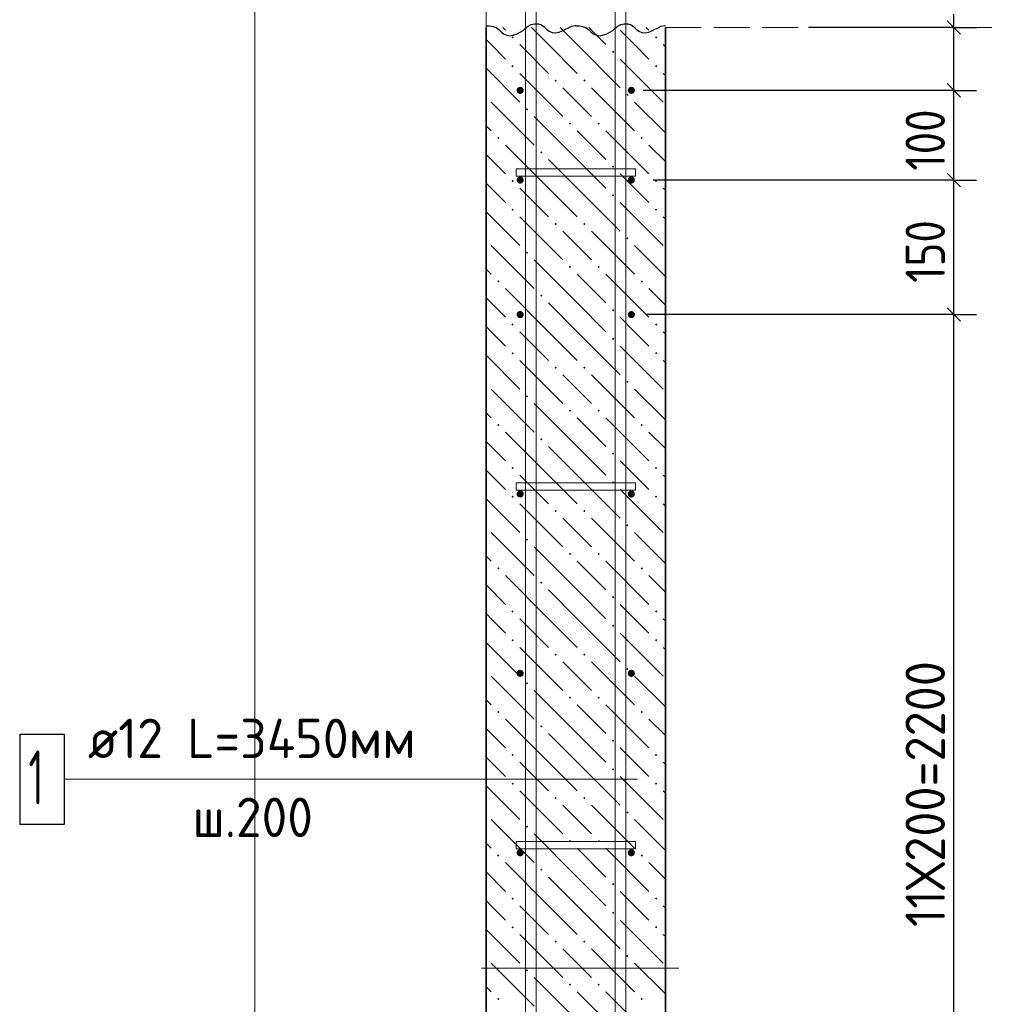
# Model space of a CAD drawing. Header units: millimetres. Extents: x 0 to 50412, y -12 to 35652.
# Tile 11 of 24: x 13691 to 20200, y 23744 to 30330. Entities that reach past the tile are written whole.
import ezdxf

# ---------------------------------------------------------------- set-up
doc = ezdxf.new("R2010")
doc.units = ezdxf.units.MM
doc.linetypes.add('______2', pattern=[324, 240, -84])
for name, color, linetype, lineweight in [('Standard', 7, 'Continuous', 25), ('ЖБ Перекрытие верхний уровень', 7, 'Continuous', 35), ('ЖБ Стена верхний уровень', 7, 'Continuous', 35), ('Позиционная метка линия выноска', 7, 'Continuous', 13), ('Примечания', 7, 'Continuous', 13)]:
    doc.layers.add(name, color=color, linetype=linetype, lineweight=lineweight)
doc.layers.add('Размерная выноска', color=7, linetype='Continuous')
for name, color, linetype, true_color in [('Стена фоновая арматура У1', 7, '______2', 0xa0a0a0), ('Стена фоновая арматура Х1', 7, '______2', 0xa0a0a0), ('Стена фоновая затяжка С-обр.', 7, '______2', 0xa0a0a0)]:
    doc.layers.add(name, color=color, linetype=linetype, true_color=true_color)
doc.styles.add('ISOCPEUR', font='txt')

msp = doc.modelspace()

# ---------------------------------------------------------------- hatches: boundary and pattern name
at = {"layer": 'ЖБ Стена верхний уровень', "linetype": 'Continuous', "lineweight": 18, "transparency": 33554687}
for points in [[(16982.2, 30211.2), (16990, 30219), (16997.8, 30211.2), (16990, 30203.4)], [(17942.2, 30211.2), (17950, 30219), (17957.8, 30211.2), (17950, 30203.4)], [(17654.2, 30115.2), (17662, 30123), (17669.8, 30115.2), (17662, 30107.4)], [(16982.2, 30019.2), (16990, 30027), (16997.8, 30019.2), (16990, 30011.4)], [(17942.2, 30019.2), (17950, 30027), (17957.8, 30019.2), (17950, 30011.4)], [(17270.2, 29923.2), (17278, 29931), (17285.8, 29923.2), (17278, 29915.4)], [(17462.2, 29923.2), (17470, 29931), (17477.8, 29923.2), (17470, 29915.4)], [(17750.2, 29827.2), (17758, 29835), (17765.8, 29827.2), (17758, 29819.4)], [(17078.2, 29731.2), (17086, 29739), (17093.8, 29731.2), (17086, 29723.4)], [(17366.2, 29635.2), (17374, 29643), (17381.8, 29635.2), (17374, 29627.4)], [(17558.2, 29635.2), (17566, 29643), (17573.8, 29635.2), (17566, 29627.4)], [(16886.2, 29539.2), (16894, 29547), (16901.8, 29539.2), (16894, 29531.4)], [(17846.2, 29539.2), (17854, 29547), (17861.8, 29539.2), (17854, 29531.4)], [(17174.2, 29443.2), (17182, 29451), (17189.8, 29443.2), (17182, 29435.4)], [(17654.2, 29347.2), (17662, 29355), (17669.8, 29347.2), (17662, 29339.4)], [(16982.2, 29251.2), (16990, 29259), (16997.8, 29251.2), (16990, 29243.4)], [(17942.2, 29251.2), (17950, 29259), (17957.8, 29251.2), (17950, 29243.4)], [(17654.2, 29155.2), (17662, 29163), (17669.8, 29155.2), (17662, 29147.4)], [(16982.2, 29059.2), (16990, 29067), (16997.8, 29059.2), (16990, 29051.4)], [(17942.2, 29059.2), (17950, 29067), (17957.8, 29059.2), (17950, 29051.4)], [(17270.2, 28963.2), (17278, 28971), (17285.8, 28963.2), (17278, 28955.4)], [(17462.2, 28963.2), (17470, 28971), (17477.8, 28963.2), (17470, 28955.4)], [(17750.2, 28867.2), (17758, 28875), (17765.8, 28867.2), (17758, 28859.4)], [(17078.2, 28771.2), (17086, 28779), (17093.8, 28771.2), (17086, 28763.4)], [(17366.2, 28675.2), (17374, 28683), (17381.8, 28675.2), (17374, 28667.4)], [(17558.2, 28675.2), (17566, 28683), (17573.8, 28675.2), (17566, 28667.4)], [(16886.2, 28579.2), (16894, 28587), (16901.8, 28579.2), (16894, 28571.4)], [(17846.2, 28579.2), (17854, 28587), (17861.8, 28579.2), (17854, 28571.4)], [(17174.2, 28483.2), (17182, 28491), (17189.8, 28483.2), (17182, 28475.4)], [(17654.2, 28387.2), (17662, 28395), (17669.8, 28387.2), (17662, 28379.4)], [(16982.2, 28291.2), (16990, 28299), (16997.8, 28291.2), (16990, 28283.4)], [(17942.2, 28291.2), (17950, 28299), (17957.8, 28291.2), (17950, 28283.4)], [(17654.2, 28195.2), (17662, 28203), (17669.8, 28195.2), (17662, 28187.4)], [(16982.2, 28099.2), (16990, 28107), (16997.8, 28099.2), (16990, 28091.4)], [(17942.2, 28099.2), (17950, 28107), (17957.8, 28099.2), (17950, 28091.4)], [(17270.2, 28003.2), (17278, 28011), (17285.8, 28003.2), (17278, 27995.4)], [(17462.2, 28003.2), (17470, 28011), (17477.8, 28003.2), (17470, 27995.4)], [(17750.2, 27907.2), (17758, 27915), (17765.8, 27907.2), (17758, 27899.4)], [(17078.2, 27811.2), (17086, 27819), (17093.8, 27811.2), (17086, 27803.4)], [(17366.2, 27715.2), (17374, 27723), (17381.8, 27715.2), (17374, 27707.4)], [(17558.2, 27715.2), (17566, 27723), (17573.8, 27715.2), (17566, 27707.4)], [(16886.2, 27619.2), (16894, 27627), (16901.8, 27619.2), (16894, 27611.4)], [(17846.2, 27619.2), (17854, 27627), (17861.8, 27619.2), (17854, 27611.4)], [(17174.2, 27523.2), (17182, 27531), (17189.8, 27523.2), (17182, 27515.4)], [(17654.2, 27427.2), (17662, 27435), (17669.8, 27427.2), (17662, 27419.4)], [(16982.2, 27331.2), (16990, 27339), (16997.8, 27331.2), (16990, 27323.4)], [(17942.2, 27331.2), (17950, 27339), (17957.8, 27331.2), (17950, 27323.4)], [(17654.2, 27235.2), (17662, 27243), (17669.8, 27235.2), (17662, 27227.4)], [(16982.2, 27139.2), (16990, 27147), (16997.8, 27139.2), (16990, 27131.4)], [(17942.2, 27139.2), (17950, 27147), (17957.8, 27139.2), (17950, 27131.4)], [(17270.2, 27043.2), (17278, 27051), (17285.8, 27043.2), (17278, 27035.4)], [(17462.2, 27043.2), (17470, 27051), (17477.8, 27043.2), (17470, 27035.4)], [(17750.2, 26947.2), (17758, 26955), (17765.8, 26947.2), (17758, 26939.4)], [(17078.2, 26851.2), (17086, 26859), (17093.8, 26851.2), (17086, 26843.4)], [(17366.2, 26755.2), (17374, 26763), (17381.8, 26755.2), (17374, 26747.4)], [(17558.2, 26755.2), (17566, 26763), (17573.8, 26755.2), (17566, 26747.4)], [(16886.2, 26659.2), (16894, 26667), (16901.8, 26659.2), (16894, 26651.4)], [(17846.2, 26659.2), (17854, 26667), (17861.8, 26659.2), (17854, 26651.4)], [(17174.2, 26563.2), (17182, 26571), (17189.8, 26563.2), (17182, 26555.4)], [(17654.2, 26467.2), (17662, 26475), (17669.8, 26467.2), (17662, 26459.4)], [(16982.2, 26371.2), (16990, 26379), (16997.8, 26371.2), (16990, 26363.4)], [(17942.2, 26371.2), (17950, 26379), (17957.8, 26371.2), (17950, 26363.4)], [(17654.2, 26275.2), (17662, 26283), (17669.8, 26275.2), (17662, 26267.4)], [(16982.2, 26179.2), (16990, 26187), (16997.8, 26179.2), (16990, 26171.4)], [(17942.2, 26179.2), (17950, 26187), (17957.8, 26179.2), (17950, 26171.4)], [(17270.2, 26083.2), (17278, 26091), (17285.8, 26083.2), (17278, 26075.4)], [(17462.2, 26083.2), (17470, 26091), (17477.8, 26083.2), (17470, 26075.4)], [(17750.2, 25987.2), (17758, 25995), (17765.8, 25987.2), (17758, 25979.4)], [(17078.2, 25891.2), (17086, 25899), (17093.8, 25891.2), (17086, 25883.4)], [(17366.2, 25795.2), (17374, 25803), (17381.8, 25795.2), (17374, 25787.4)], [(17558.2, 25795.2), (17566, 25803), (17573.8, 25795.2), (17566, 25787.4)], [(16886.2, 25699.2), (16894, 25707), (16901.8, 25699.2), (16894, 25691.4)], [(17846.2, 25699.2), (17854, 25707), (17861.8, 25699.2), (17854, 25691.4)], [(17174.2, 25603.2), (17182, 25611), (17189.8, 25603.2), (17182, 25595.4)], [(17654.2, 25507.2), (17662, 25515), (17669.8, 25507.2), (17662, 25499.4)], [(16982.2, 25411.2), (16990, 25419), (16997.8, 25411.2), (16990, 25403.4)], [(17942.2, 25411.2), (17950, 25419), (17957.8, 25411.2), (17950, 25403.4)], [(17654.2, 25315.2), (17662, 25323), (17669.8, 25315.2), (17662, 25307.4)], [(16982.2, 25219.2), (16990, 25227), (16997.8, 25219.2), (16990, 25211.4)], [(17942.2, 25219.2), (17950, 25227), (17957.8, 25219.2), (17950, 25211.4)], [(17270.2, 25123.2), (17278, 25131), (17285.8, 25123.2), (17278, 25115.4)], [(17462.2, 25123.2), (17470, 25131), (17477.8, 25123.2), (17470, 25115.4)], [(17750.2, 25027.2), (17758, 25035), (17765.8, 25027.2), (17758, 25019.4)], [(17078.2, 24931.2), (17086, 24939), (17093.8, 24931.2), (17086, 24923.4)], [(17366.2, 24835.2), (17374, 24843), (17381.8, 24835.2), (17374, 24827.4)], [(17558.2, 24835.2), (17566, 24843), (17573.8, 24835.2), (17566, 24827.4)], [(16886.2, 24739.2), (16894, 24747), (16901.8, 24739.2), (16894, 24731.4)], [(17846.2, 24739.2), (17854, 24747), (17861.8, 24739.2), (17854, 24731.4)], [(17174.2, 24643.2), (17182, 24651), (17189.8, 24643.2), (17182, 24635.4)], [(17654.2, 24547.2), (17662, 24555), (17669.8, 24547.2), (17662, 24539.4)], [(16982.2, 24451.2), (16990, 24459), (16997.8, 24451.2), (16990, 24443.4)], [(17942.2, 24451.2), (17950, 24459), (17957.8, 24451.2), (17950, 24443.4)], [(17654.2, 24355.2), (17662, 24363), (17669.8, 24355.2), (17662, 24347.4)], [(16982.2, 24259.2), (16990, 24267), (16997.8, 24259.2), (16990, 24251.4)], [(17942.2, 24259.2), (17950, 24267), (17957.8, 24259.2), (17950, 24251.4)], [(17270.2, 24163.2), (17278, 24171), (17285.8, 24163.2), (17278, 24155.4)], [(17462.2, 24163.2), (17470, 24171), (17477.8, 24163.2), (17470, 24155.4)], [(17750.2, 24067.2), (17758, 24075), (17765.8, 24067.2), (17758, 24059.4)], [(17078.2, 23971.2), (17086, 23979), (17093.8, 23971.2), (17086, 23963.4)], [(17366.2, 23875.2), (17374, 23883), (17381.8, 23875.2), (17374, 23867.4)], [(17558.2, 23875.2), (17566, 23883), (17573.8, 23875.2), (17566, 23867.4)], [(16886.2, 23779.2), (16894, 23787), (16901.8, 23779.2), (16894, 23771.4)], [(17846.2, 23779.2), (17854, 23787), (17861.8, 23779.2), (17854, 23771.4)]]:
    msp.add_hatch(color=7, dxfattribs=at).paths.add_polyline_path(points, flags=16)
at = {"layer": 'Стена фоновая арматура У1', "linetype": 'Continuous', "lineweight": 13, "transparency": 33554687}
for points in [[(17064.2, 29857.5), (17062.4, 29866.7), (17057.2, 29874.5), (17049.4, 29879.7), (17040.2, 29881.5), (17031, 29879.7), (17023.2, 29874.5), (17018, 29866.7), (17016.2, 29857.5), (17018, 29848.3), (17023.2, 29840.5), (17031, 29835.3), (17040.2, 29833.5), (17049.4, 29835.3), (17057.2, 29840.5), (17062.4, 29848.3)], [(17808.2, 29857.5), (17806.4, 29866.7), (17801.2, 29874.5), (17793.4, 29879.7), (17784.2, 29881.5), (17775, 29879.7), (17767.2, 29874.5), (17762, 29866.7), (17760.2, 29857.5), (17762, 29848.3), (17767.2, 29840.5), (17775, 29835.3), (17784.2, 29833.5), (17793.4, 29835.3), (17801.2, 29840.5), (17806.4, 29848.3)], [(17064.2, 29257.5), (17062.4, 29266.7), (17057.2, 29274.5), (17049.4, 29279.7), (17040.2, 29281.5), (17031, 29279.7), (17023.2, 29274.5), (17018, 29266.7), (17016.2, 29257.5), (17018, 29248.3), (17023.2, 29240.5), (17031, 29235.3), (17040.2, 29233.5), (17049.4, 29235.3), (17057.2, 29240.5), (17062.4, 29248.3)], [(17808.2, 29257.5), (17806.4, 29266.7), (17801.2, 29274.5), (17793.4, 29279.7), (17784.2, 29281.5), (17775, 29279.7), (17767.2, 29274.5), (17762, 29266.7), (17760.2, 29257.5), (17762, 29248.3), (17767.2, 29240.5), (17775, 29235.3), (17784.2, 29233.5), (17793.4, 29235.3), (17801.2, 29240.5), (17806.4, 29248.3)], [(17064.2, 28357.5), (17062.4, 28366.7), (17057.2, 28374.5), (17049.4, 28379.7), (17040.2, 28381.5), (17031, 28379.7), (17023.2, 28374.5), (17018, 28366.7), (17016.2, 28357.5), (17018, 28348.3), (17023.2, 28340.5), (17031, 28335.3), (17040.2, 28333.5), (17049.4, 28335.3), (17057.2, 28340.5), (17062.4, 28348.3)], [(17808.2, 28357.5), (17806.4, 28366.7), (17801.2, 28374.5), (17793.4, 28379.7), (17784.2, 28381.5), (17775, 28379.7), (17767.2, 28374.5), (17762, 28366.7), (17760.2, 28357.5), (17762, 28348.3), (17767.2, 28340.5), (17775, 28335.3), (17784.2, 28333.5), (17793.4, 28335.3), (17801.2, 28340.5), (17806.4, 28348.3)], [(17064.2, 27157.5), (17062.4, 27166.7), (17057.2, 27174.5), (17049.4, 27179.7), (17040.2, 27181.5), (17031, 27179.7), (17023.2, 27174.5), (17018, 27166.7), (17016.2, 27157.5), (17018, 27148.3), (17023.2, 27140.5), (17031, 27135.3), (17040.2, 27133.5), (17049.4, 27135.3), (17057.2, 27140.5), (17062.4, 27148.3)], [(17808.2, 27157.5), (17806.4, 27166.7), (17801.2, 27174.5), (17793.4, 27179.7), (17784.2, 27181.5), (17775, 27179.7), (17767.2, 27174.5), (17762, 27166.7), (17760.2, 27157.5), (17762, 27148.3), (17767.2, 27140.5), (17775, 27135.3), (17784.2, 27133.5), (17793.4, 27135.3), (17801.2, 27140.5), (17806.4, 27148.3)], [(17064.2, 25957.5), (17062.4, 25966.7), (17057.2, 25974.5), (17049.4, 25979.7), (17040.2, 25981.5), (17031, 25979.7), (17023.2, 25974.5), (17018, 25966.7), (17016.2, 25957.5), (17018, 25948.3), (17023.2, 25940.5), (17031, 25935.3), (17040.2, 25933.5), (17049.4, 25935.3), (17057.2, 25940.5), (17062.4, 25948.3)], [(17808.2, 25957.5), (17806.4, 25966.7), (17801.2, 25974.5), (17793.4, 25979.7), (17784.2, 25981.5), (17775, 25979.7), (17767.2, 25974.5), (17762, 25966.7), (17760.2, 25957.5), (17762, 25948.3), (17767.2, 25940.5), (17775, 25935.3), (17784.2, 25933.5), (17793.4, 25935.3), (17801.2, 25940.5), (17806.4, 25948.3)], [(17064.2, 24757.5), (17062.4, 24766.7), (17057.2, 24774.5), (17049.4, 24779.7), (17040.2, 24781.5), (17031, 24779.7), (17023.2, 24774.5), (17018, 24766.7), (17016.2, 24757.5), (17018, 24748.3), (17023.2, 24740.5), (17031, 24735.3), (17040.2, 24733.5), (17049.4, 24735.3), (17057.2, 24740.5), (17062.4, 24748.3)], [(17808.2, 24757.5), (17806.4, 24766.7), (17801.2, 24774.5), (17793.4, 24779.7), (17784.2, 24781.5), (17775, 24779.7), (17767.2, 24774.5), (17762, 24766.7), (17760.2, 24757.5), (17762, 24748.3), (17767.2, 24740.5), (17775, 24735.3), (17784.2, 24733.5), (17793.4, 24735.3), (17801.2, 24740.5), (17806.4, 24748.3)]]:
    msp.add_hatch(color=7, dxfattribs=at).paths.add_polyline_path(points)

# ---------------------------------------------------------------- linework, layer by layer
at = {"layer": 'Standard', "color": 254, "linetype": 'Continuous', "lineweight": 13, "true_color": 0xc4c4ff, "transparency": 33554687}
msp.add_line((15264.2, 35176.2), (15264.2, 23597.4), dxfattribs=at)
at = {"layer": 'Standard', "color": 7, "linetype": 'Continuous', "lineweight": -3, "transparency": 33554687}
for p, q in [((19943, 30277.5), (19943, 30367.5)), ((19943, 30277.5), (19793, 30277.5)), ((19943, 30277.5), (20093, 30277.5)), ((19943, 29857.5), (19943, 30277.5)), ((19943, 29857.5), (19793, 29857.5)), ((19943, 29857.5), (20093, 29857.5)), ((19943, 29257.5), (19943, 29857.5)), ((19943, 29257.5), (19793, 29257.5)), ((19943, 29257.5), (20093, 29257.5)), ((19943, 28357.5), (19943, 29257.5)), ((19943, 28357.5), (19793, 28357.5)), ((19943, 28357.5), (20093, 28357.5))]:
    msp.add_line(p, q, dxfattribs=at)
at = {"layer": 'Standard', "color": 7, "linetype": 'Continuous', "lineweight": 25, "transparency": 33554687}
for p, q in [((19988, 30232.5), (19898, 30322.5)), ((19988, 29812.5), (19898, 29902.5)), ((19988, 29212.5), (19898, 29302.5)), ((19988, 28312.5), (19898, 28402.5))]:
    msp.add_line(p, q, dxfattribs=at)
at = {"layer": 'Standard', "color": 7, "linetype": 'Continuous', "lineweight": -3, "transparency": 33554687}
for points in [[(19943, 30277.5), (19922.6, 30277.5), (19922.6, 30277.5), (18969.2, 30277.5)], [(19943, 29857.5), (19922.6, 29857.5), (19922.6, 29857.5), (17863.8, 29857.5)], [(19943, 29257.5), (19922.6, 29257.5), (19922.6, 29257.5), (19922.6, 29257.5), (19922.6, 29257.5), (17930.1, 29257.5)], [(19943, 28357.5), (19922.6, 28357.5), (19922.6, 28357.5), (19922.6, 28357.5), (19922.6, 28357.5), (19922.6, 28357.5), (19922.6, 28357.5), (17879.2, 28357.5)], [(19943, 23597.4), (19943, 23722.9), (19943, 23722.9), (19943, 28357.5)]]:
    msp.add_lwpolyline(points, dxfattribs=at)
at = {"layer": 'ЖБ Перекрытие верхний уровень', "color": 7, "linetype": '______2', "lineweight": 18, "transparency": 33554687}
for p, q in [((16812.2, 31477.5), (16812.2, 30277.5)), ((18012.2, 30277.5), (21468.2, 30277.5))]:
    msp.add_line(p, q, dxfattribs=at)
at = {"layer": 'ЖБ Стена верхний уровень', "color": 7, "linetype": 'Continuous', "lineweight": 35, "transparency": 33554687}
for p, q in [((16812.2, 30277.5), (16812.2, 23597.4)), ((18012.2, 23597.4), (18012.2, 30277.5))]:
    msp.add_line(p, q, dxfattribs=at)
at = {"layer": 'ЖБ Стена верхний уровень', "color": 9, "linetype": 'Continuous', "lineweight": 18, "true_color": 0xc7c7c7, "transparency": 33554687}
for p, q in [((16923.7, 30277.5), (16942, 30259.2)), ((17230, 30163.2), (17115.7, 30277.5)), ((17307.7, 30277.5), (17422, 30163.2)), ((17499.7, 30277.5), (17614, 30163.2)), ((17806, 30163.2), (17710, 30259.2)), ((17883.7, 30277.5), (17902, 30259.2)), ((16846, 30163.2), (16812.2, 30197)), ((16942, 30067.2), (16846, 30163.2)), ((17038, 30163.2), (17230, 29971.2)), ((17230, 30163.2), (17422, 29971.2)), ((17422, 30163.2), (17710, 29875.2)), ((17902, 30067.2), (17806, 30163.2)), ((17998, 30163.2), (18012.2, 30149)), ((17710, 30067.2), (17998, 29779.2)), ((16812.2, 30005), (17038, 29779.2)), ((17038, 29971.2), (17326, 29683.2)), ((17998, 29971.2), (18012.2, 29957)), ((17422, 29779.2), (17326, 29875.2)), ((17518, 29875.2), (17806, 29587.2)), ((16846, 29779.2), (17134, 29491.2)), ((17518, 29683.2), (17422, 29779.2)), ((17806, 29779.2), (18012.2, 29573)), ((17422, 29395.2), (17134, 29683.2)), ((16812.2, 29621), (16846, 29587.2)), ((17422, 29587.2), (17614, 29395.2)), ((17614, 29587.2), (17902, 29299.2)), ((17230, 29203.2), (16942, 29491.2)), ((18012.2, 29381), (17902, 29491.2)), ((16812.2, 29429), (16942, 29299.2)), ((17230, 29395.2), (17422, 29203.2)), ((17422, 29395.2), (17614, 29203.2)), ((17806, 29203.2), (17710, 29299.2)), ((16846, 29203.2), (16812.2, 29237)), ((16942, 29107.2), (16846, 29203.2)), ((17038, 29203.2), (17230, 29011.2)), ((17230, 29203.2), (17422, 29011.2)), ((17422, 29203.2), (17710, 28915.2)), ((17902, 29107.2), (17806, 29203.2)), ((17998, 29203.2), (18012.2, 29189)), ((17710, 29107.2), (17998, 28819.2)), ((16812.2, 29045), (17038, 28819.2)), ((17038, 29011.2), (17326, 28723.2)), ((17998, 29011.2), (18012.2, 28997)), ((17422, 28819.2), (17326, 28915.2)), ((17518, 28915.2), (17806, 28627.2)), ((16846, 28819.2), (17134, 28531.2)), ((17518, 28723.2), (17422, 28819.2)), ((17806, 28819.2), (18012.2, 28613)), ((17422, 28435.2), (17134, 28723.2)), ((16812.2, 28661), (16846, 28627.2)), ((17422, 28627.2), (17614, 28435.2)), ((17614, 28627.2), (17902, 28339.2)), ((17230, 28243.2), (16942, 28531.2)), ((18012.2, 28421), (17902, 28531.2)), ((16812.2, 28469), (16942, 28339.2)), ((17230, 28435.2), (17422, 28243.2)), ((17422, 28435.2), (17614, 28243.2)), ((17806, 28243.2), (17710, 28339.2)), ((16846, 28243.2), (16812.2, 28277)), ((16942, 28147.2), (16846, 28243.2)), ((17038, 28243.2), (17230, 28051.2)), ((17230, 28243.2), (17422, 28051.2)), ((17422, 28243.2), (17710, 27955.2)), ((17902, 28147.2), (17806, 28243.2)), ((17998, 28243.2), (18012.2, 28229)), ((17710, 28147.2), (17998, 27859.2)), ((16812.2, 28085), (17038, 27859.2)), ((17038, 28051.2), (17326, 27763.2)), ((17998, 28051.2), (18012.2, 28037)), ((17422, 27859.2), (17326, 27955.2)), ((17518, 27955.2), (17806, 27667.2)), ((16846, 27859.2), (17134, 27571.2)), ((17518, 27763.2), (17422, 27859.2)), ((17806, 27859.2), (18012.2, 27653)), ((17422, 27475.2), (17134, 27763.2)), ((16812.2, 27701), (16846, 27667.2)), ((17422, 27667.2), (17614, 27475.2)), ((17614, 27667.2), (17902, 27379.2)), ((17230, 27283.2), (16942, 27571.2)), ((18012.2, 27461), (17902, 27571.2)), ((16812.2, 27509), (16942, 27379.2)), ((17230, 27475.2), (17422, 27283.2)), ((17422, 27475.2), (17614, 27283.2)), ((17806, 27283.2), (17710, 27379.2)), ((16846, 27283.2), (16812.2, 27317)), ((16942, 27187.2), (16846, 27283.2)), ((17038, 27283.2), (17230, 27091.2)), ((17230, 27283.2), (17422, 27091.2)), ((17422, 27283.2), (17710, 26995.2)), ((17902, 27187.2), (17806, 27283.2)), ((17998, 27283.2), (18012.2, 27269)), ((17710, 27187.2), (17998, 26899.2)), ((16812.2, 27125), (17038, 26899.2)), ((17038, 27091.2), (17326, 26803.2)), ((17998, 27091.2), (18012.2, 27077)), ((17422, 26899.2), (17326, 26995.2)), ((17518, 26995.2), (17806, 26707.2)), ((16846, 26899.2), (17134, 26611.2)), ((17518, 26803.2), (17422, 26899.2)), ((17806, 26899.2), (18012.2, 26693)), ((17422, 26515.2), (17134, 26803.2)), ((16812.2, 26741), (16846, 26707.2)), ((17422, 26707.2), (17614, 26515.2)), ((17614, 26707.2), (17902, 26419.2)), ((17230, 26323.2), (16942, 26611.2)), ((18012.2, 26501), (17902, 26611.2)), ((16812.2, 26549), (16942, 26419.2)), ((17230, 26515.2), (17422, 26323.2)), ((17422, 26515.2), (17614, 26323.2)), ((17806, 26323.2), (17710, 26419.2)), ((16846, 26323.2), (16812.2, 26357)), ((16942, 26227.2), (16846, 26323.2)), ((17038, 26323.2), (17230, 26131.2)), ((17230, 26323.2), (17422, 26131.2)), ((17422, 26323.2), (17710, 26035.2)), ((17902, 26227.2), (17806, 26323.2)), ((17998, 26323.2), (18012.2, 26309)), ((17710, 26227.2), (17998, 25939.2)), ((16812.2, 26165), (17038, 25939.2)), ((17038, 26131.2), (17326, 25843.2)), ((17998, 26131.2), (18012.2, 26117)), ((17422, 25939.2), (17326, 26035.2)), ((17518, 26035.2), (17806, 25747.2)), ((16846, 25939.2), (17134, 25651.2)), ((17518, 25843.2), (17422, 25939.2)), ((17806, 25939.2), (18012.2, 25733)), ((17422, 25555.2), (17134, 25843.2)), ((16812.2, 25781), (16846, 25747.2)), ((17422, 25747.2), (17614, 25555.2)), ((17614, 25747.2), (17902, 25459.2)), ((17230, 25363.2), (16942, 25651.2)), ((18012.2, 25541), (17902, 25651.2)), ((16812.2, 25589), (16942, 25459.2)), ((17230, 25555.2), (17422, 25363.2)), ((17422, 25555.2), (17614, 25363.2)), ((17806, 25363.2), (17710, 25459.2)), ((16846, 25363.2), (16812.2, 25397)), ((16942, 25267.2), (16846, 25363.2)), ((17038, 25363.2), (17230, 25171.2)), ((17230, 25363.2), (17422, 25171.2)), ((17422, 25363.2), (17710, 25075.2)), ((17902, 25267.2), (17806, 25363.2)), ((17998, 25363.2), (18012.2, 25349)), ((17710, 25267.2), (17998, 24979.2)), ((16812.2, 25205), (17038, 24979.2)), ((17038, 25171.2), (17326, 24883.2)), ((17998, 25171.2), (18012.2, 25157)), ((17422, 24979.2), (17326, 25075.2)), ((17518, 25075.2), (17806, 24787.2)), ((16846, 24979.2), (17134, 24691.2)), ((17518, 24883.2), (17422, 24979.2)), ((17806, 24979.2), (18012.2, 24773)), ((17422, 24595.2), (17134, 24883.2)), ((16812.2, 24821), (16846, 24787.2)), ((17422, 24787.2), (17614, 24595.2)), ((17614, 24787.2), (17902, 24499.2)), ((17230, 24403.2), (16942, 24691.2)), ((18012.2, 24581), (17902, 24691.2)), ((16812.2, 24629), (16942, 24499.2)), ((17230, 24595.2), (17422, 24403.2)), ((17422, 24595.2), (17614, 24403.2)), ((16846, 24403.2), (16812.2, 24437)), ((17806, 24403.2), (17710, 24499.2)), ((16942, 24307.2), (16846, 24403.2)), ((17038, 24403.2), (17230, 24211.2)), ((17230, 24403.2), (17422, 24211.2)), ((17422, 24403.2), (17710, 24115.2)), ((17902, 24307.2), (17806, 24403.2)), ((17998, 24403.2), (18012.2, 24389)), ((17710, 24307.2), (17998, 24019.2)), ((16812.2, 24245), (17038, 24019.2)), ((17038, 24211.2), (17326, 23923.2)), ((17998, 24211.2), (18012.2, 24197)), ((17422, 24019.2), (17326, 24115.2)), ((17518, 24115.2), (17806, 23827.2)), ((16846, 24019.2), (17134, 23731.2)), ((17518, 23923.2), (17422, 24019.2)), ((17806, 24019.2), (18012.2, 23813)), ((17422, 23635.2), (17134, 23923.2)), ((16812.2, 23861), (16846, 23827.2)), ((17422, 23827.2), (17614, 23635.2)), ((17614, 23827.2), (17843.9, 23597.4))]:
    msp.add_line(p, q, dxfattribs=at)
at = {"layer": 'Позиционная метка линия выноска', "color": 7, "linetype": 'Continuous', "lineweight": 13, "transparency": 33554687}
msp.add_line((13995.2, 25249.5), (17826.2, 25249.5), dxfattribs=at)
at = {"layer": 'Примечания', "color": 7, "linetype": 'Continuous', "lineweight": 25, "transparency": 33554687}
msp.add_line((18012.2, 30288), (18012.2, 30288), dxfattribs=at)
msp.add_line((18012.2, 30288), (18012.2, 30288), dxfattribs=at)
for points in [[(16812.2, 30288), (16834.4, 30288.3), (16858.4, 30284.9), (16880, 30276.9), (16897.4, 30263.8), (16912.4, 30248.3), (16929.8, 30235.2), (16952, 30227.3), (16975.4, 30222.6), (16998.8, 30227.8), (17020.4, 30236.3), (17041.4, 30246), (17059.4, 30258.8), (17076.2, 30272.6), (17093, 30286.3), (17113.4, 30297.1), (17136.2, 30302.9), (17160.2, 30302), (17183.6, 30295.7), (17201, 30282.8), (17216.6, 30267.9), (17233.4, 30254.2), (17253.8, 30244), (17277.8, 30241.7), (17301.2, 30247.4), (17322.2, 30256.5), (17342.6, 30266.7), (17363.6, 30276.6), (17384, 30286.3), (17407.4, 30290.9), (17412.2, 30291.3)], [(16812.2, 30288), (16834.4, 30288.3), (16858.4, 30284.9), (16880, 30276.9), (16897.4, 30263.8), (16912.4, 30248.3), (16929.8, 30235.2), (16952, 30227.3), (16975.4, 30222.6), (16998.8, 30227.8), (17020.4, 30236.3), (17041.4, 30246), (17059.4, 30258.8), (17076.2, 30272.6), (17093, 30286.3), (17113.4, 30297.1), (17136.2, 30302.9), (17160.2, 30302), (17183.6, 30295.7), (17201, 30282.8), (17216.6, 30267.9), (17233.4, 30254.2), (17253.8, 30244), (17277.8, 30241.7), (17301.2, 30247.4), (17322.2, 30256.5), (17342.6, 30266.7), (17363.6, 30276.6), (17384, 30286.3), (17407.4, 30290.9), (17412.2, 30291.3)], [(17412.2, 30288), (17434.4, 30288.3), (17458.4, 30284.9), (17480, 30276.9), (17497.4, 30263.8), (17512.4, 30248.3), (17529.8, 30235.2), (17552, 30227.3), (17575.4, 30222.6), (17598.8, 30227.8), (17620.4, 30236.3), (17641.4, 30246), (17659.4, 30258.8), (17676.2, 30272.6), (17693, 30286.3), (17713.4, 30297.1), (17736.2, 30302.9), (17760.2, 30302), (17783.6, 30295.7), (17801, 30282.8), (17816.6, 30267.9), (17833.4, 30254.2), (17853.8, 30244), (17877.8, 30241.7), (17901.2, 30247.4), (17922.2, 30256.5), (17942.6, 30266.7), (17963.6, 30276.6), (17984, 30286.3), (18007.4, 30290.9), (18012.2, 30291.3)], [(17412.2, 30288), (17434.4, 30288.3), (17458.4, 30284.9), (17480, 30276.9), (17497.4, 30263.8), (17512.4, 30248.3), (17529.8, 30235.2), (17552, 30227.3), (17575.4, 30222.6), (17598.8, 30227.8), (17620.4, 30236.3), (17641.4, 30246), (17659.4, 30258.8), (17676.2, 30272.6), (17693, 30286.3), (17713.4, 30297.1), (17736.2, 30302.9), (17760.2, 30302), (17783.6, 30295.7), (17801, 30282.8), (17816.6, 30267.9), (17833.4, 30254.2), (17853.8, 30244), (17877.8, 30241.7), (17901.2, 30247.4), (17922.2, 30256.5), (17942.6, 30266.7), (17963.6, 30276.6), (17984, 30286.3), (18007.4, 30290.9), (18012.2, 30291.3)]]:
    msp.add_lwpolyline(points, dxfattribs=at)
at = {"layer": 'Размерная выноска', "color": 7, "linetype": 'Continuous', "lineweight": 13, "transparency": 33554687}
msp.add_line((18102.2, 23986.2), (16782.2, 23986.2), dxfattribs=at)
at = {"layer": 'Стена фоновая арматура Х1', "color": 7, "linetype": 'Continuous', "lineweight": 18, "transparency": 33554687}
for points in [[(17076.2, 23597.4), (17076.2, 30907.4), (17082.3, 30951.3), (17097.4, 30997.1), (17120.9, 31039.2), (17149.9, 31073.8), (17184.5, 31102.8), (17226.6, 31126.3), (17272.4, 31141.4), (17316.3, 31147.5), (21348.2, 31147.5), (21348.2, 31075.5), (17321.3, 31075.5), (17288.7, 31071), (17255.8, 31060.1), (17225.6, 31043.2), (17201, 31022.7), (17180.5, 30998.1), (17163.6, 30967.9), (17152.7, 30935), (17148.2, 30902.4), (17148.2, 23597.4)], [(17676.2, 23597.4), (17676.2, 30835.4), (17682.3, 30879.3), (17697.4, 30925.1), (17720.9, 30967.2), (17749.9, 31001.8), (17784.6, 31030.8), (17826.6, 31054.3), (17872.4, 31069.4), (17916.3, 31075.5), (21504.2, 31075.5), (21504.2, 31003.5), (17921.3, 31003.5), (17888.7, 30999), (17855.8, 30988.1), (17825.6, 30971.2), (17801, 30950.7), (17780.5, 30926.1), (17763.6, 30895.9), (17752.7, 30863), (17748.2, 30830.4), (17748.2, 23597.4)]]:
    msp.add_lwpolyline(points, dxfattribs=at)
at = {"layer": 'Стена фоновая арматура Х1', "color": 7, "linetype": 'Continuous', "lineweight": 25, "transparency": 33554687}
msp.add_lwpolyline([(13691.1, 24949.5), (13991.1, 24949.5), (13991.1, 25549.5), (13691.1, 25549.5), (13691.1, 24949.5)], dxfattribs=at)
at = {"layer": 'Стена фоновая затяжка С-обр.', "color": 98, "linetype": 'Continuous', "lineweight": 13, "true_color": 0x005000, "transparency": 33554687}
for points in [[(17811.2, 29283.8), (17013.2, 29283.8), (17013.2, 29331.8), (17811.2, 29331.8), (17811.2, 29283.8)], [(17811.2, 27183.8), (17013.2, 27183.8), (17013.2, 27231.8), (17811.2, 27231.8), (17811.2, 27183.8)], [(17811.2, 24783.8), (17013.2, 24783.8), (17013.2, 24831.8), (17811.2, 24831.8), (17811.2, 24783.8)]]:
    msp.add_lwpolyline(points, dxfattribs=at)

# ---------------------------------------------------------------- texts
at = {"layer": 'Standard', "color": 7, "linetype": 'Continuous', "lineweight": 25, "transparency": 33554687, "char_height": 264, "attachment_point": 7, "rotation": 90, "style": 'ISOCPEUR'}
for s, insert, width in [('\\W0.83;100', (19883, 29319.9), 610.286), ('\\W0.83;150', (19883, 28569.9), 610.286), ('\\W0.93;11Х200=2200', (19883, 24260.7), 2100.924)]:
    msp.add_mtext(s, dxfattribs=dict(at, insert=insert, width=width))
at = {"layer": 'Стена фоновая арматура Х1', "color": 7, "linetype": 'Continuous', "lineweight": 13, "transparency": 33554687, "attachment_point": 7, "style": 'ISOCPEUR'}
for s, insert, char_height, width in [('\\W0.96;ø12 L=3450мм ', (14147.7, 25390.3), 264, 2554.12), ('\\W0.56;1', (13751.1, 25081.5), 360, 279.989), ('\\W0.95;ш.200 ', (14847.3, 24862.3), 264, 1154.555)]:
    msp.add_mtext(s, dxfattribs=dict(at, insert=insert, char_height=char_height, width=width))

doc.saveas('drawing.dxf')
